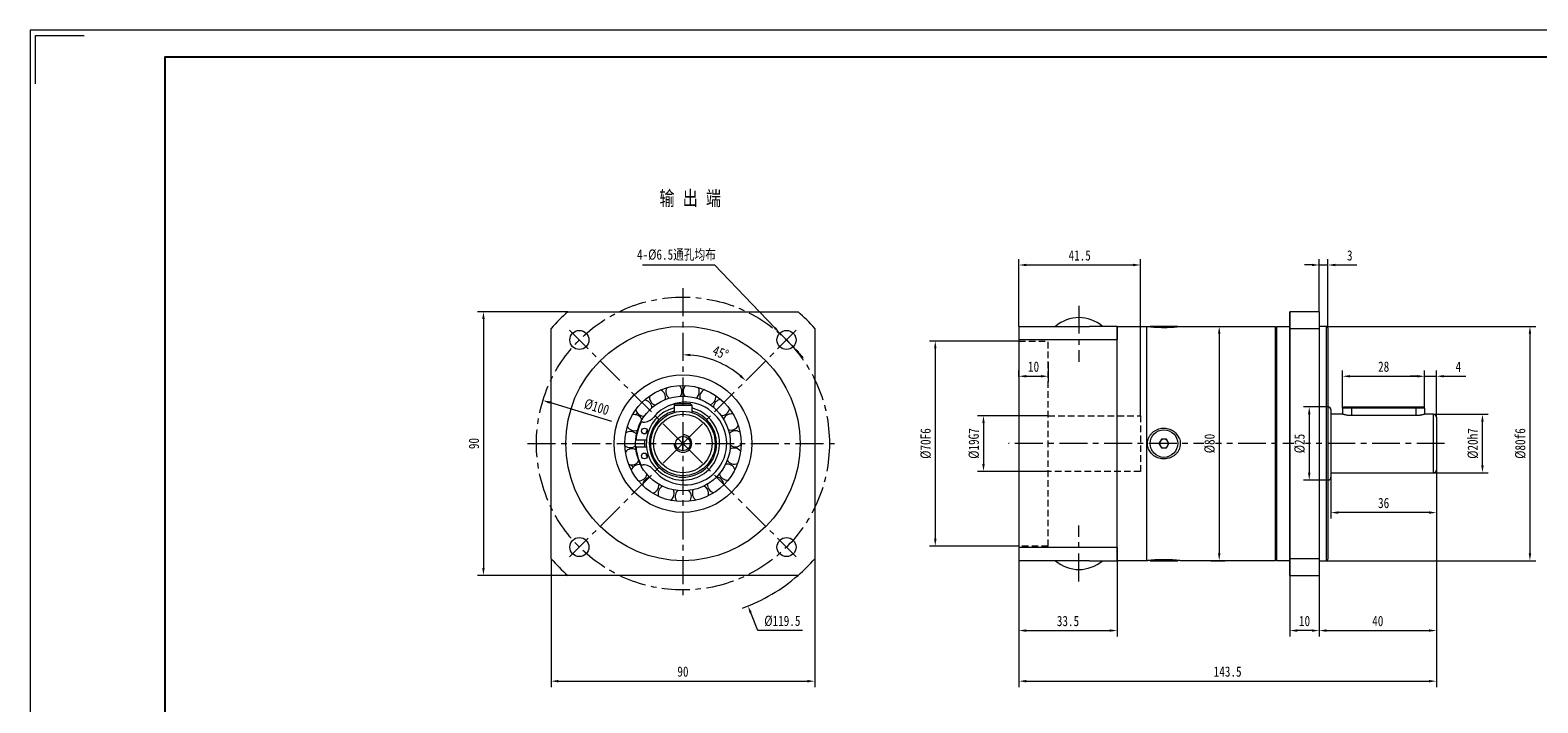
# Model space of a CAD drawing. Header units: millimetres. Extents: x -130 to 642, y -123 to 423.
# Tile 2 of 3: x -130 to 385, y 193 to 423. Entities that reach past the tile are written whole.
import ezdxf

# ---------------------------------------------------------------- set-up
doc = ezdxf.new("R2010")
doc.units = ezdxf.units.MM
doc.header["$LTSCALE"] = 1.5
doc.linetypes.add('CENTER', pattern=[10.16, 6.35, -1.27, 1.27, -1.27])
doc.linetypes.add('DASHED', pattern=[0.75, 0.5, -0.25])
doc.layers.get('0').update_dxf_attribs({"lineweight": 18})
for name, color, linetype, lineweight in [('1轮廓实线层', 7, 'Continuous', 18), ('3中心线层', 1, 'CENTER', 18), ('4虚线层', 6, 'DASHED', 18), ('7标注层', 4, 'Continuous', 18), ('图框_外框线', 7, 'Continuous', 18)]:
    doc.layers.add(name, color=color, linetype=linetype, lineweight=lineweight)
doc.styles.add('PC_TEXTSTYLE', font='txt', dxfattribs={"width": 0.8})
doc.styles.add('TH_GBDIM', font='txt', dxfattribs={"width": 0.8})
doc.dimstyles.new('TH_GBDIM', dxfattribs={"dimtxt": 3.5, "dimasz": 2.5, "dimexe": 2, "dimexo": 0, "dimgap": 1.5, "dimtad": 1, "dimdec": 1, "dimdsep": 46, "dimtxsty": 'TH_GBDIM', "dimcen": 2.5, "dimdle": 5, "dimclrd": 4, "dimclre": 4, "dimclrt": 3, "dimadec": 0, "dimazin": 2, "dimtfac": 0.714286, "dimtdec": 1, "dimtmove": 0, "dimatfit": 3, "dimfxl": 1, "dimtolj": 1, "dimarcsym": 0})

# ---------------------------------------------------------------- blocks, each defined once
blk = doc.blocks.new('*X3')
at = {"layer": '7标注层', "transparency": 16777216}
for points in [[(195.2, 288.82), (196.03, 288.82), (195.61, 291.32)], [(195.2, 274.82), (196.03, 274.82), (195.61, 272.32)]]:
    blk.add_hatch(color=4, dxfattribs=at).paths.add_polyline_path(points, flags=0)
at = {"layer": '7标注层', "color": 4, "transparency": 16777216}
for p, q in [((217.7, 291.32), (193.61, 291.32)), ((195.61, 288.82), (195.61, 274.82)), ((217.7, 272.32), (193.61, 272.32))]:
    blk.add_line(p, q, dxfattribs=at)
at = {"layer": '7标注层', "color": 3, "transparency": 16777216, "insert": (192.36, 281.82), "char_height": 3.5, "width": 19.2889, "attachment_point": 5, "rotation": 90, "style": 'TH_GBDIM'}
blk.add_mtext('%%C19G7', dxfattribs=at)
blk = doc.blocks.new('*X4')
at = {"layer": '7标注层', "transparency": 16777216}
for points in [[(178.75, 314.32), (179.58, 314.32), (179.16, 316.82)], [(178.75, 249.32), (179.58, 249.32), (179.16, 246.82)]]:
    blk.add_hatch(color=4, dxfattribs=at).paths.add_polyline_path(points, flags=0)
at = {"layer": '7标注层', "color": 4, "transparency": 16777216}
for p, q in [((207.7, 316.82), (177.16, 316.82)), ((179.16, 314.32), (179.16, 249.32)), ((207.7, 246.82), (177.16, 246.82))]:
    blk.add_line(p, q, dxfattribs=at)
at = {"layer": '7标注层', "color": 3, "transparency": 16777216, "insert": (175.91, 281.82), "char_height": 3.5, "width": 19.32, "attachment_point": 5, "rotation": 90, "style": 'TH_GBDIM'}
blk.add_mtext('%%C70F6', dxfattribs=at)
blk = doc.blocks.new('*X5')
at = {"layer": '7标注层', "transparency": 16777216}
for points in [[(210.2, 305.2), (210.2, 304.37), (207.7, 304.79)], [(215.2, 305.2), (215.2, 304.37), (217.7, 304.79)]]:
    blk.add_hatch(color=4, dxfattribs=at).paths.add_polyline_path(points, flags=0)
at = {"layer": '7标注层', "color": 4, "transparency": 16777216}
for p, q in [((217.7, 309.63), (217.7, 302.79)), ((207.7, 304.63), (207.7, 306.79)), ((210.2, 304.79), (215.2, 304.79))]:
    blk.add_line(p, q, dxfattribs=at)
at = {"layer": '7标注层', "color": 3, "transparency": 16777216, "insert": (212.7, 308.04), "char_height": 3.5, "width": 6.6578, "attachment_point": 5, "style": 'TH_GBDIM'}
blk.add_mtext('10', dxfattribs=at)
blk = doc.blocks.new('*X6')
at = {"layer": '7标注层', "transparency": 16777216}
for points in [[(210.2, 343.19), (210.2, 342.36), (207.7, 342.77)], [(246.7, 343.19), (246.7, 342.36), (249.2, 342.77)]]:
    blk.add_hatch(color=4, dxfattribs=at).paths.add_polyline_path(points, flags=0)
at = {"layer": '7标注层', "color": 4, "transparency": 16777216}
for p, q in [((207.7, 321.82), (207.7, 344.77)), ((210.2, 342.77), (246.7, 342.77)), ((249.2, 291.32), (249.2, 344.77))]:
    blk.add_line(p, q, dxfattribs=at)
at = {"layer": '7标注层', "color": 3, "transparency": 16777216, "insert": (228.45, 346.02), "char_height": 3.5, "width": 15.1511, "attachment_point": 5, "style": 'TH_GBDIM'}
blk.add_mtext('41.5', dxfattribs=at)
blk = doc.blocks.new('*X7')
at = {"layer": '7标注层', "transparency": 16777216}
for points in [[(210.2, 201.11), (210.2, 200.27), (207.7, 200.69)], [(347.7, 201.11), (347.7, 200.27), (350.2, 200.69)]]:
    blk.add_hatch(color=4, dxfattribs=at).paths.add_polyline_path(points, flags=0)
at = {"layer": '7标注层', "color": 4, "transparency": 16777216}
for p, q in [((350.2, 244.7), (350.2, 198.69)), ((207.7, 241.82), (207.7, 198.69)), ((210.2, 200.69), (347.7, 200.69))]:
    blk.add_line(p, q, dxfattribs=at)
at = {"layer": '7标注层', "color": 3, "transparency": 16777216, "insert": (278.95, 203.94), "char_height": 3.5, "width": 18.5111, "attachment_point": 5, "style": 'TH_GBDIM'}
blk.add_mtext('143.5', dxfattribs=at)
blk = doc.blocks.new('*X13')
at = {"layer": '7标注层', "transparency": 16777216}
for points in [[(50.52, 201.11), (50.52, 200.27), (48.02, 200.69)], [(135.52, 201.11), (135.52, 200.27), (138.02, 200.69)]]:
    blk.add_hatch(color=4, dxfattribs=at).paths.add_polyline_path(points, flags=0)
at = {"layer": '7标注层', "color": 4, "transparency": 16777216}
for p, q in [((48.02, 242.51), (48.02, 198.69)), ((138.02, 242.51), (138.02, 198.69)), ((50.52, 200.69), (135.52, 200.69))]:
    blk.add_line(p, q, dxfattribs=at)
at = {"layer": '7标注层', "color": 3, "transparency": 16777216, "insert": (93.02, 203.94), "char_height": 3.5, "width": 7.2178, "attachment_point": 5, "style": 'TH_GBDIM'}
blk.add_mtext('90', dxfattribs=at)
blk = doc.blocks.new('*X14')
at = {"layer": '7标注层', "transparency": 16777216}
for points in [[(24.52, 324.32), (25.35, 324.32), (24.93, 326.82)], [(24.52, 239.32), (25.35, 239.32), (24.93, 236.82)]]:
    blk.add_hatch(color=4, dxfattribs=at).paths.add_polyline_path(points, flags=0)
at = {"layer": '7标注层', "color": 4, "transparency": 16777216}
for p, q in [((53.71, 326.82), (22.93, 326.82)), ((24.93, 324.32), (24.93, 239.32)), ((53.71, 236.82), (22.93, 236.82))]:
    blk.add_line(p, q, dxfattribs=at)
at = {"layer": '7标注层', "color": 3, "transparency": 16777216, "insert": (21.68, 281.82), "char_height": 3.5, "width": 7.2178, "attachment_point": 5, "rotation": 90, "style": 'TH_GBDIM'}
blk.add_mtext('90', dxfattribs=at)
blk = doc.blocks.new('*X15')
at = {"layer": '7标注层', "transparency": 16777216}
blk.add_hatch(color=4, dxfattribs=at).paths.add_polyline_path([(47.75, 296.2), (47.5, 295.4), (45.24, 296.54)], flags=0)
at = {"layer": '7标注层', "color": 4, "transparency": 16777216}
blk.add_line((68.7, 289.31), (47.63, 295.8), dxfattribs=at)
at = {"layer": '7标注层', "color": 3, "transparency": 16777216, "insert": (63.57, 294.29), "char_height": 3.5, "width": 16.7141, "attachment_point": 5, "rotation": 342.881, "style": 'TH_GBDIM'}
blk.add_mtext('%%C100', dxfattribs=at)
blk = doc.blocks.new('*X16')
at = {"layer": '7标注层', "transparency": 16777216}
for points in [[(124.7, 321.61), (124.1, 321.04), (126.13, 319.52)], [(132.66, 313.31), (132.06, 312.73), (130.63, 314.83)]]:
    blk.add_hatch(color=4, dxfattribs=at).paths.add_polyline_path(points, flags=0)
at = {"layer": '7标注层', "color": 4, "transparency": 16777216}
for p, q in [((79.26, 342.77), (103.84, 342.77)), ((103.84, 342.77), (124.4, 321.32)), ((130.63, 314.83), (126.13, 319.52)), ((132.36, 313.02), (134.09, 311.22))]:
    blk.add_line(p, q, dxfattribs=at)
at = {"layer": '7标注层', "color": 3, "transparency": 16777216, "insert": (90.8, 346.14), "char_height": 3.5, "width": 55.0667, "attachment_point": 5, "style": 'TH_GBDIM'}
blk.add_mtext('4-%%C6.5通孔均布', dxfattribs=at)
blk = doc.blocks.new('*X17')
at = {"transparency": 16777216}
for points in [[(95.5, 311.62), (95.54, 312.45), (93.02, 312.14)], [(112.9, 305.26), (112.34, 304.64), (114.46, 303.26)]]:
    blk.add_hatch(color=4, dxfattribs=at).paths.add_polyline_path(points, flags=0)
at = {"color": 4, "transparency": 16777216}
blk.add_arc((93.02, 281.82), 30.32, 49.7259, 85.2741, dxfattribs=at)
at = {"color": 3, "transparency": 16777216, "insert": (105.87, 312.83), "char_height": 3.5, "width": 12.5704, "attachment_point": 5, "rotation": 337.5, "style": 'TH_GBDIM'}
blk.add_mtext('45%%D', dxfattribs=at)
blk = doc.blocks.new('*X19')
at = {"layer": '7标注层', "transparency": 16777216}
for points in [[(210.2, 218.38), (210.2, 217.55), (207.7, 217.96)], [(238.7, 218.38), (238.7, 217.55), (241.2, 217.96)]]:
    blk.add_hatch(color=4, dxfattribs=at).paths.add_polyline_path(points, flags=0)
at = {"layer": '7标注层', "color": 4, "transparency": 16777216}
for p, q in [((207.7, 241.82), (207.7, 215.96)), ((241.2, 241.82), (241.2, 215.96)), ((210.2, 217.96), (238.7, 217.96))]:
    blk.add_line(p, q, dxfattribs=at)
at = {"layer": '7标注层', "color": 3, "transparency": 16777216, "insert": (224.45, 221.21), "char_height": 3.5, "width": 14.9644, "attachment_point": 5, "style": 'TH_GBDIM'}
blk.add_mtext('33.5', dxfattribs=at)
blk = doc.blocks.new('*X21')
at = {"layer": '7标注层', "transparency": 16777216}
for points in [[(365.51, 289.32), (366.34, 289.32), (365.92, 291.82)], [(365.51, 274.32), (366.34, 274.32), (365.92, 271.82)]]:
    blk.add_hatch(color=4, dxfattribs=at).paths.add_polyline_path(points, flags=0)
at = {"layer": '7标注层', "color": 4, "transparency": 16777216}
for p, q in [((349.2, 291.82), (367.92, 291.82)), ((365.92, 274.32), (365.92, 289.32)), ((349.2, 271.82), (367.92, 271.82))]:
    blk.add_line(p, q, dxfattribs=at)
at = {"layer": '7标注层', "color": 3, "transparency": 16777216, "insert": (362.67, 281.82), "char_height": 3.5, "width": 19.2889, "attachment_point": 5, "rotation": 90, "style": 'TH_GBDIM'}
blk.add_mtext('%%C20h7', dxfattribs=at)
blk = doc.blocks.new('*X22')
at = {"layer": '7标注层', "transparency": 16777216}
for points in [[(343.7, 305.2), (343.7, 304.37), (346.2, 304.79)], [(352.7, 305.2), (352.7, 304.37), (350.2, 304.79)]]:
    blk.add_hatch(color=4, dxfattribs=at).paths.add_polyline_path(points, flags=0)
at = {"layer": '7标注层', "color": 4, "transparency": 16777216}
for p, q in [((343.7, 304.79), (341.2, 304.79)), ((346.2, 293.92), (346.2, 306.79)), ((346.2, 304.79), (350.2, 304.79)), ((350.2, 290.82), (350.2, 306.79)), ((352.7, 304.79), (360.2, 304.79))]:
    blk.add_line(p, q, dxfattribs=at)
at = {"layer": '7标注层', "color": 3, "transparency": 16777216, "insert": (357.7, 308.04), "char_height": 3.5, "width": 3.4222, "attachment_point": 5, "style": 'TH_GBDIM'}
blk.add_mtext('4', dxfattribs=at)
blk = doc.blocks.new('*X23')
at = {"layer": '7标注层', "transparency": 16777216}
for points in [[(320.7, 305.2), (320.7, 304.37), (318.2, 304.79)], [(343.7, 305.2), (343.7, 304.37), (346.2, 304.79)]]:
    blk.add_hatch(color=4, dxfattribs=at).paths.add_polyline_path(points, flags=0)
at = {"layer": '7标注层', "color": 4, "transparency": 16777216}
for p, q in [((318.2, 293.92), (318.2, 306.79)), ((320.7, 304.79), (343.7, 304.79)), ((346.2, 293.92), (346.2, 306.79))]:
    blk.add_line(p, q, dxfattribs=at)
at = {"layer": '7标注层', "color": 3, "transparency": 16777216, "insert": (332.2, 308.04), "char_height": 3.5, "width": 7.0933, "attachment_point": 5, "style": 'TH_GBDIM'}
blk.add_mtext('28', dxfattribs=at)
blk = doc.blocks.new('*X24')
at = {"layer": '7标注层', "transparency": 16777216}
for points in [[(316.7, 258.66), (316.7, 257.83), (314.2, 258.25)], [(347.7, 258.66), (347.7, 257.83), (350.2, 258.25)]]:
    blk.add_hatch(color=4, dxfattribs=at).paths.add_polyline_path(points, flags=0)
at = {"layer": '7标注层', "color": 4, "transparency": 16777216}
for p, q in [((350.2, 272.82), (350.2, 256.25)), ((314.2, 270.32), (314.2, 256.25)), ((347.7, 258.25), (316.7, 258.25))]:
    blk.add_line(p, q, dxfattribs=at)
at = {"layer": '7标注层', "color": 3, "transparency": 16777216, "insert": (332.2, 261.5), "char_height": 3.5, "width": 7.0622, "attachment_point": 5, "style": 'TH_GBDIM'}
blk.add_mtext('36', dxfattribs=at)
blk = doc.blocks.new('*X25')
at = {"layer": '7标注层', "transparency": 16777216}
for points in [[(381.72, 319.32), (382.55, 319.32), (382.14, 321.82)], [(381.72, 244.32), (382.55, 244.32), (382.14, 241.82)]]:
    blk.add_hatch(color=4, dxfattribs=at).paths.add_polyline_path(points, flags=0)
at = {"layer": '7标注层', "color": 4, "transparency": 16777216}
for p, q in [((312.7, 321.82), (384.14, 321.82)), ((382.14, 319.32), (382.14, 244.32)), ((312.7, 241.82), (384.14, 241.82))]:
    blk.add_line(p, q, dxfattribs=at)
at = {"layer": '7标注层', "color": 3, "transparency": 16777216, "insert": (378.89, 281.82), "char_height": 3.5, "width": 19.32, "attachment_point": 5, "rotation": 90, "style": 'TH_GBDIM'}
blk.add_mtext('%%C80f6', dxfattribs=at)
blk = doc.blocks.new('*X26')
at = {"layer": '7标注层', "transparency": 16777216}
for points in [[(307.7, 343.19), (307.7, 342.36), (310.2, 342.77)], [(315.7, 343.19), (315.7, 342.36), (313.2, 342.77)]]:
    blk.add_hatch(color=4, dxfattribs=at).paths.add_polyline_path(points, flags=0)
at = {"layer": '7标注层', "color": 4, "transparency": 16777216}
for p, q in [((307.7, 342.77), (305.2, 342.77)), ((310.2, 326.82), (310.2, 344.77)), ((310.2, 342.77), (313.2, 342.77)), ((313.2, 321.32), (313.2, 344.77)), ((315.7, 342.77), (323.07, 342.77))]:
    blk.add_line(p, q, dxfattribs=at)
at = {"layer": '7标注层', "color": 3, "transparency": 16777216, "insert": (320.63, 346.02), "char_height": 3.5, "width": 3.0178, "attachment_point": 5, "style": 'TH_GBDIM'}
blk.add_mtext('3', dxfattribs=at)
blk = doc.blocks.new('*X27')
at = {"layer": '7标注层', "transparency": 16777216}
for points in [[(312.7, 218.38), (312.7, 217.55), (310.2, 217.96)], [(347.7, 218.38), (347.7, 217.55), (350.2, 217.96)]]:
    blk.add_hatch(color=4, dxfattribs=at).paths.add_polyline_path(points, flags=0)
at = {"layer": '7标注层', "color": 4, "transparency": 16777216}
for p, q in [((350.2, 266.34), (350.2, 215.96)), ((310.2, 236.82), (310.2, 215.96)), ((312.7, 217.96), (347.7, 217.96))]:
    blk.add_line(p, q, dxfattribs=at)
at = {"layer": '7标注层', "color": 3, "transparency": 16777216, "insert": (330.2, 221.21), "char_height": 3.5, "width": 7.28, "attachment_point": 5, "style": 'TH_GBDIM'}
blk.add_mtext('40', dxfattribs=at)
blk = doc.blocks.new('*X28')
at = {"layer": '7标注层', "transparency": 16777216}
for points in [[(302.7, 218.38), (302.7, 217.55), (300.2, 217.96)], [(307.7, 218.38), (307.7, 217.55), (310.2, 217.96)]]:
    blk.add_hatch(color=4, dxfattribs=at).paths.add_polyline_path(points, flags=0)
at = {"layer": '7标注层', "color": 4, "transparency": 16777216}
for p, q in [((300.2, 236.82), (300.2, 215.96)), ((310.2, 236.82), (310.2, 215.96)), ((307.7, 217.96), (302.7, 217.96))]:
    blk.add_line(p, q, dxfattribs=at)
at = {"layer": '7标注层', "color": 3, "transparency": 16777216, "insert": (305.2, 221.21), "char_height": 3.5, "width": 6.6578, "attachment_point": 5, "style": 'TH_GBDIM'}
blk.add_mtext('10', dxfattribs=at)
blk = doc.blocks.new('*X31')
at = {"layer": '7标注层', "transparency": 16777216}
blk.add_hatch(color=4, dxfattribs=at).paths.add_polyline_path([(116.55, 224.19), (115.78, 223.88), (115.24, 226.35)], flags=0)
at = {"layer": '7标注层', "color": 4, "transparency": 16777216}
for p, q in [((93.02, 279.32), (93.02, 284.32)), ((90.52, 281.82), (95.52, 281.82)), ((118.6, 217.96), (116.17, 224.03)), ((133.83, 217.96), (118.6, 217.96))]:
    blk.add_line(p, q, dxfattribs=at)
blk.add_arc((93.02, 281.82), 59.75, 289.9097, 311.1371, dxfattribs=at)
at = {"layer": '7标注层', "color": 3, "transparency": 16777216, "insert": (126.96, 221.21), "char_height": 3.5, "width": 23.24, "attachment_point": 5, "style": 'TH_GBDIM'}
blk.add_mtext('%%C119.5', dxfattribs=at)
blk = doc.blocks.new('*X32')
at = {"layer": '7标注层', "transparency": 16777216}
for points in [[(306.39, 291.82), (307.22, 291.82), (306.8, 294.32)], [(306.39, 271.82), (307.22, 271.82), (306.8, 269.32)]]:
    blk.add_hatch(color=4, dxfattribs=at).paths.add_polyline_path(points, flags=0)
at = {"layer": '7标注层', "color": 4, "transparency": 16777216}
for p, q in [((313.2, 294.32), (304.8, 294.32)), ((306.8, 291.82), (306.8, 271.82)), ((313.2, 269.32), (304.8, 269.32))]:
    blk.add_line(p, q, dxfattribs=at)
at = {"layer": '7标注层', "color": 3, "transparency": 16777216, "insert": (303.55, 281.82), "char_height": 3.5, "width": 11.2933, "attachment_point": 5, "rotation": 90, "style": 'TH_GBDIM'}
blk.add_mtext('%%C25', dxfattribs=at)
blk = doc.blocks.new('*X33')
at = {"layer": '7标注层', "transparency": 16777216}
for points in [[(275.66, 319.32), (276.49, 319.32), (276.08, 321.82)], [(275.66, 244.32), (276.49, 244.32), (276.08, 241.82)]]:
    blk.add_hatch(color=4, dxfattribs=at).paths.add_polyline_path(points, flags=0)
at = {"layer": '7标注层', "color": 4, "transparency": 16777216}
for p, q in [((273.17, 321.82), (278.08, 321.82)), ((276.08, 319.32), (276.08, 244.32)), ((273.17, 241.82), (278.08, 241.82))]:
    blk.add_line(p, q, dxfattribs=at)
at = {"layer": '7标注层', "color": 3, "transparency": 16777216, "insert": (272.83, 281.82), "char_height": 3.5, "width": 11.3867, "attachment_point": 5, "rotation": 90, "style": 'TH_GBDIM'}
blk.add_mtext('%%C80', dxfattribs=at)

msp = doc.modelspace()

# ---------------------------------------------------------------- linework, layer by layer
at = {"color": 7, "linetype": 'Continuous', "lineweight": 15}
for p, q in [((53.714977, 326.818107), (132.329542, 326.818107)), ((300.198693, 321.12539), (300.198693, 326.818107)), ((300.198693, 326.818107), (300.198693, 321.12539)), ((310.198693, 326.818107), (300.198693, 326.818107)), ((310.198693, 326.818107), (310.198693, 321.12539)), ((48.022261, 242.510824), (48.022261, 321.12539)), ((138.02226, 321.12539), (138.02226, 242.510824)), ((207.698693, 321.818107), (231.745892, 321.818107)), ((207.698693, 321.818107), (207.698693, 317.346265)), ((241.19869, 321.818108), (241.19869, 317.346266)), ((241.198693, 281.818107), (241.198693, 321.818107)), ((251.198693, 321.818107), (251.198693, 241.818107)), ((251.198693, 321.818107), (251.198693, 281.818107)), ((252.483693, 321.818107), (252.483693, 321.718318)), ((261.913693, 321.818107), (252.483693, 321.818107)), ((261.913693, 321.818107), (261.913693, 321.717816)), ((295.198693, 321.818107), (295.198693, 281.818107)), ((295.698693, 241.818107), (295.698693, 321.818107)), ((300.198693, 242.510824), (300.198693, 321.12539)), ((300.198693, 321.12539), (310.198693, 321.12539)), ((300.198693, 321.12539), (300.198693, 242.510824)), ((310.198693, 321.12539), (310.198693, 242.510824)), ((312.698693, 241.818107), (312.698693, 321.818107)), ((313.198693, 321.318107), (313.198693, 242.318107)), ((207.698693, 317.346265), (241.19869, 317.346266)), ((207.698693, 317.346265), (207.698693, 246.289949)), ((241.19869, 281.818107), (241.19869, 317.346266)), ((90.022259, 294.918107), (90.422259, 295.318107)), ((90.022259, 294.918107), (96.022259, 294.918107)), ((90.022259, 294.918107), (90.022259, 292.401112)), ((95.622259, 295.318107), (90.422259, 295.318107)), ((96.022259, 294.918107), (95.622259, 295.318107)), ((96.022259, 294.918107), (96.022259, 292.401112)), ((318.198693, 293.918107), (318.198693, 291.818107)), ((321.198693, 293.918107), (318.198693, 293.918107)), ((318.598693, 294.318107), (321.198693, 294.318107)), ((321.198693, 294.318107), (343.198693, 294.318107)), ((321.198693, 293.918107), (321.198693, 294.318107)), ((343.198693, 293.918107), (321.198693, 293.918107)), ((321.198693, 293.918107), (321.198693, 291.357499)), ((343.198693, 294.318107), (345.798693, 294.318107)), ((343.198693, 294.318107), (343.198693, 293.918107)), ((346.198693, 293.918107), (343.198693, 293.918107)), ((343.198693, 293.918107), (343.198693, 291.357499)), ((346.198693, 293.918107), (346.198693, 291.818107)), ((79.439135, 289.078456), (78.708569, 289.079013)), ((314.198693, 293.318107), (314.198693, 281.818107)), ((343.198693, 291.357499), (321.198693, 291.357499)), ((349.198693, 281.818107), (349.198693, 291.818107)), ((350.198693, 290.818107), (350.198693, 281.818107)), ((77.021966, 283.080296), (80.585871, 283.077581)), ((256.332668, 283.318107), (255.466642, 281.818107)), ((258.064719, 283.318107), (256.332668, 283.318107)), ((258.930744, 281.818107), (258.064719, 283.318107)), ((80.583968, 280.577582), (77.020061, 280.580297)), ((80.359785, 278.460765), (80.628449, 277.575059)), ((241.19869, 246.289948), (241.19869, 281.818107)), ((241.198693, 241.818107), (241.198693, 281.818107)), ((251.198693, 281.818107), (251.198693, 241.818107)), ((255.466642, 281.818107), (256.332668, 280.318107)), ((256.332668, 280.318107), (258.064719, 280.318107)), ((258.064719, 280.318107), (258.930744, 281.818107)), ((295.198693, 281.818107), (295.198693, 241.818107)), ((314.198693, 281.818107), (314.198693, 270.318107)), ((349.198693, 271.818107), (349.198693, 281.818107)), ((350.198693, 281.818107), (350.198693, 272.818107)), ((78.697523, 274.579017), (79.428088, 274.57846)), ((80.628449, 277.575059), (80.787195, 277.136954)), ((207.698693, 246.289949), (207.698693, 241.818107)), ((241.19869, 246.289948), (207.698693, 246.289948)), ((241.19869, 246.289948), (241.19869, 241.818106)), ((252.483693, 241.9183), (252.483693, 241.818107)), ((261.913693, 241.918001), (261.913693, 241.818107)), ((300.198693, 236.818107), (300.198693, 242.510824)), ((300.198693, 242.510824), (300.198693, 236.818107)), ((310.198693, 242.510824), (300.198693, 242.510824)), ((310.198693, 242.510824), (310.198693, 236.818107)), ((132.329542, 236.818107), (53.714977, 236.818107)), ((231.745892, 241.818107), (207.698693, 241.818107)), ((252.483693, 241.818107), (254.841193, 241.818107)), ((254.841193, 241.818107), (261.913693, 241.818107)), ((300.198693, 236.818107), (310.198693, 236.818107))]:
    msp.add_line(p, q, dxfattribs=at)
for points in [[(104.181976, 298.213894), (104.205878, 298.063212), (104.228866, 297.727011)], [(76.872151, 291.656825), (77.268256, 292.088097), (77.439967, 292.342341)], [(80.794341, 286.517896), (80.46244, 285.541138), (80.364915, 285.194737)], [(84.790975, 267.903831), (84.798718, 267.840808), (84.815487, 267.556118)]]:
    msp.add_lwpolyline(points, dxfattribs=at)
for centre, radius in [((93.022259, 281.818107), 40), ((57.66692, 317.173446), 3.25), ((128.377598, 317.173446), 3.25), ((93.022259, 281.818107), 23.5), ((93.022259, 281.818107), 19.833333), ((93.022259, 281.818107), 16.166667), ((93.022259, 281.818107), 11), ((93.022259, 281.818107), 10), ((79.896239, 286.078107), 1), ((257.198693, 281.818107), 4.715), ((79.889764, 277.57811), 1), ((57.66692, 246.462768), 3.25), ((128.377598, 246.462768), 3.25)]:
    msp.add_circle(centre, radius, dxfattribs=at)
msp.add_circle((93.022259, 281.818107), 2.5)
for centre, radius, start, end in [((93.022259, 281.818107), 59.75, 131.13705622, 138.86294378), ((93.022259, 281.818107), 59.75, 41.13705622, 48.86294378), ((228.198693, 312.65144), 12.166667, 48.88790956, 131.11209044), ((84.345241, 297.588629), 2.75, 0.3987515, 67.44538022), ((89.936066, 299.551562), 2.75, 151.24685963, 235.03457295), ((89.936066, 299.551562), 2.75, 0.3987515, 48.4980118), ((89.936066, 299.551562), 2.75, 324.71029848, 0.3987515), ((95.861328, 299.592799), 2.75, 132.2994912, 216.08720453), ((95.861328, 299.592799), 2.75, 305.76293006, 0.3987515), ((95.861328, 299.592799), 2.75, 0.3987515, 29.55064338), ((101.478933, 297.707873), 2.75, 113.35212278, 197.13983611), ((79.694706, 293.916715), 2.75, 189.14159647, 272.92930979), ((79.694706, 293.916715), 2.75, 2.60503532, 86.39274864), ((93.022259, 281.818107), 12.5, 103.88654039, 18.5), ((84.345241, 297.588629), 2.75, 170.19422805, 253.98194137), ((93.852259, 281.817475), 14.1, 219.13351979, 121.03396075), ((93.852259, 281.817475), 14.1, 111.70150337, 140.77918556), ((84.345241, 297.588629), 2.75, 343.6576669, 0.3987515), ((93.022259, 281.818107), 12.5, 18.5, 76.11345942), ((101.478933, 297.707873), 2.75, 286.81556164, 0.3987515), ((106.180125, 294.101044), 2.75, 94.40475436, 178.19246768), ((106.180125, 294.101044), 2.75, 267.86819321, 351.65590654), ((313.198693, 293.318107), 1, 0, 90), ((76.488418, 288.93373), 2.75, 21.55240374, 105.34011706), ((93.022259, 281.818107), 16.05, 153.10268579, 175.48954115), ((79.442563, 293.578455), 4.5, 269.95635267, 320.77918556), ((93.022259, 281.818107), 11.5, 105.12166531, 360), ((93.022259, 281.818107), 11.5, 0, 74.87833469), ((109.455459, 289.163169), 2.75, 75.45738594, 159.24509926), ((349.198693, 290.818107), 1, 0, 90), ((75.073828, 283.179657), 2.75, 40.49977216, 124.28748548), ((76.488418, 288.93373), 2.75, 208.08896489, 291.87667821), ((93.022259, 281.818107), 13.1, 174.4808676, 185.43183774), ((109.455459, 289.163169), 2.75, 248.92082479, 332.70853812), ((110.950001, 283.429342), 2.75, 56.51001752, 140.29773084), ((257.198693, 281.818107), 1.5, 90, 150), ((257.198693, 281.818107), 1.5, 30, 90), ((75.073828, 283.179657), 2.75, 227.03633331, 310.82404663), ((75.604229, 277.278038), 2.75, 59.44714058, 143.2348539), ((93.022259, 281.818107), 16.05, 184.42316419, 206.81001956), ((110.501793, 277.520912), 2.75, 37.5626491, 121.35036242), ((110.950001, 283.429342), 2.75, 229.97345637, 313.76116969), ((257.198693, 281.818107), 1.5, 150, 210), ((257.198693, 281.818107), 1.5, 210, 270), ((257.198693, 281.818107), 1.5, 270, 330), ((257.198693, 281.818107), 1.5, 330, 30), ((75.604229, 277.278038), 2.75, 245.98370173, 329.77141505), ((73.630888, 271.857447), 3, 38.28919258, 73.17725618), ((78.022144, 271.868406), 2.75, 78.394509, 162.18222233), ((79.424661, 270.078462), 4.5, 39.13351979, 89.95635267), ((108.159407, 272.078151), 2.75, 18.61528068, 102.402994), ((110.501793, 277.520912), 2.75, 211.02608795, 294.81380127), ((349.198693, 272.818107), 1, 270, 0), ((78.022144, 271.868406), 2.75, 264.93107015, 348.71878347), ((82.065554, 267.536979), 2.75, 97.34187743, 181.12959075), ((104.176676, 267.690864), 2.75, 173.13135111, 256.91906443), ((104.176676, 267.690864), 2.75, 0.3987515, 83.45562558), ((108.159407, 272.078151), 2.75, 192.07871953, 275.86643285), ((313.198693, 270.318107), 1, 270, 360), ((82.065554, 267.536979), 2.75, 283.87843857, 0.3987515), ((87.296293, 264.753134), 2.75, 116.28924585, 200.07695917), ((87.296293, 264.753134), 2.75, 302.82580699, 0.3987515), ((87.296293, 264.753134), 2.75, 0.3987515, 26.61352032), ((93.14753, 263.818543), 2.75, 135.23661427, 219.02432759), ((93.14753, 263.818543), 2.75, 0.3987515, 45.56088874), ((93.14753, 263.818543), 2.75, 321.77317542, 0.3987515), ((98.985191, 264.834484), 2.75, 154.18398269, 237.97169601), ((98.985191, 264.834484), 2.75, 0.3987515, 64.50825716), ((98.985191, 264.834484), 2.75, 340.72054384, 0.3987515), ((93.022259, 281.818107), 59.75, 221.13705622, 228.86294378), ((93.022259, 281.818107), 59.75, 311.13705622, 318.86294378), ((228.198693, 250.984774), 12.166667, 228.88790956, 311.11209044)]:
    msp.add_arc(centre, radius, start, end, dxfattribs=at)
at = {"color": 4}
msp.add_arc((93.022259, 281.818107), 3, 180, 90, dxfattribs=at)
at = {"color": 7, "linetype": 'Continuous', "lineweight": 15}
for points, knots in [([(241.198693, 321.818107), (241.183073, 321.818107), (241.151833, 321.818107), (240.903038, 321.818107), (240.509965, 321.818107), (239.900909, 321.818107), (239.028291, 321.818107), (237.854696, 321.818107), (236.288092, 321.818107), (234.283217, 321.818107), (232.591713, 321.818107), (231.745892, 321.818107)], [0, 0, 0, 0, 0.7727242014, 1.5454660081, 2.3262219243, 3.1070199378, 4.1774946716, 5.2488652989, 6.319804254, 7.8861748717, 9.4528017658, 9.4528017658, 9.4528017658, 9.4528017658]), ([(251.616043, 321.815981), (251.61116, 321.816579), (251.592475, 321.818868), (251.707622, 321.804735), (251.950768, 321.77585), (252.333539, 321.732942), (252.832135, 321.681796), (253.448305, 321.626048), (254.173021, 321.57112), (254.994788, 321.522865), (255.895895, 321.487284), (256.853842, 321.46939), (257.833423, 321.472518), (258.810592, 321.497108), (259.736656, 321.540272), (260.595217, 321.597319), (261.333942, 321.659568), (261.946643, 321.720192), (262.397783, 321.770134), (262.681585, 321.803715), (262.805808, 321.818979), (262.787688, 321.816758), (262.783509, 321.816246)], [0, 0, 0, 0, 0.1897543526, 0.7262413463, 1.2781303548, 1.8188071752, 2.373737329, 2.942237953, 3.5253504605, 4.1299948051, 4.750654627, 5.3833191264, 6.0336472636, 6.6779175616, 7.3411403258, 7.9797205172, 8.6382583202, 9.2516795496, 9.8853490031, 10.4591525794, 11.0516544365, 11.2292521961, 11.2292521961, 11.2292521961, 11.2292521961]), ([(321.198693, 291.357499), (321.036695, 291.35991), (320.707857, 291.364805), (320.231268, 291.402985), (319.778439, 291.459397), (319.365017, 291.529601), (318.994561, 291.606925), (318.682952, 291.682419), (318.436168, 291.748811), (318.276302, 291.794875), (318.199107, 291.81798), (318.206929, 291.81564), (318.209381, 291.814906)], [0, 0, 0, 0, 0.3118178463, 0.6329543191, 0.9446980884, 1.2650117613, 1.5856908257, 1.9152821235, 2.2421198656, 2.578970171, 2.8963425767, 3.0411945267, 3.0411945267, 3.0411945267, 3.0411945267]), ([(346.196457, 291.81744), (346.197216, 291.817666), (346.204827, 291.819937), (346.186589, 291.814476), (346.146801, 291.802617), (346.063019, 291.778002), (345.944163, 291.744567), (345.80047, 291.705471), (345.621836, 291.659584), (345.410485, 291.6101), (345.234879, 291.571843), (345.043222, 291.533533), (344.835972, 291.49621), (344.616462, 291.461426), (344.387317, 291.430346), (344.148962, 291.403695), (343.900018, 291.382101), (343.656133, 291.36753), (343.42151, 291.359008), (343.273114, 291.358003), (343.198693, 291.357499)], [0, 0, 0, 0, 0.0182390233, 0.1828962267, 0.3365487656, 0.6489993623, 0.8081248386, 0.9637234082, 1.2798658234, 1.4407180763, 1.6022146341, 1.7648039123, 1.9308526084, 2.0981114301, 2.260881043, 2.4248386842, 2.5926322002, 2.7617913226, 2.9045278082, 3.0481268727, 3.0481268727, 3.0481268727, 3.0481268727]), ([(261.035681, 285.641669), (260.60545, 285.963279), (259.920449, 286.475338), (258.813324, 286.871256), (257.869277, 287.061198), (256.892995, 287.089823), (255.911169, 286.959321), (254.962828, 286.662888), (254.079856, 286.213653), (253.2952, 285.619404), (252.63981, 284.913823), (252.13317, 284.113745), (251.788593, 283.270079), (251.608686, 282.398085), (251.581447, 281.541746), (251.703102, 280.70755), (251.954889, 279.915466), (252.335741, 279.175322), (252.836655, 278.491542), (253.451667, 277.88765), (254.179373, 277.367337), (254.998953, 276.962246), (255.904057, 276.680594), (256.858482, 276.548584), (257.842689, 276.571663), (258.815057, 276.760879), (259.745825, 277.109036), (260.598819, 277.612309), (261.341433, 278.244341), (261.949023, 278.990495), (262.400444, 279.80375), (262.68791, 280.666794), (262.816177, 281.530314), (262.788465, 282.385244), (262.624603, 283.204341), (262.323971, 283.978105), (261.035681, 285.641669), (261.035681, 285.641669)], [0, 0, 0, 0, 1.6018516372, 2.5504231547, 3.4990887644, 4.4811809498, 5.4632544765, 6.455405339, 7.4473883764, 8.4223650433, 9.3970052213, 10.3242157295, 11.2510991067, 12.1158357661, 12.9804862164, 13.8058871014, 14.6314180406, 15.462269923, 16.2933395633, 17.1666800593, 18.0402265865, 18.9694967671, 19.8988935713, 20.8719664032, 21.8450592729, 22.8367766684, 23.8283816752, 24.8123121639, 25.7959544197, 26.7419680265, 27.6876191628, 28.5722641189, 29.4567332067, 30.2905138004, 31.1243675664, 31.9484909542, 34.0602702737, 34.0602702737, 34.0602702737, 34.0602702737]), ([(262.780978, 241.820279), (262.785944, 241.819671), (262.797183, 241.818294), (262.742762, 241.82496), (262.636488, 241.837811), (262.460299, 241.858675), (262.222833, 241.885424), (261.942654, 241.915813), (261.603548, 241.950274), (261.209881, 241.986515), (260.772713, 242.023804), (260.28324, 242.060209), (259.751288, 242.092795), (259.181647, 242.122511), (258.574448, 242.145422), (257.946591, 242.159218), (257.299874, 242.166562), (256.641745, 242.163232), (255.993332, 242.149295), (255.514751, 242.133865), (255.047343, 242.113917), (254.589814, 242.089697), (254.155276, 242.062353), (253.612192, 242.023167), (253.120318, 241.981105), (252.69897, 241.940594), (252.33194, 241.902973), (252.037783, 241.870233), (251.826361, 241.845578), (251.674855, 241.827478), (251.598455, 241.818076), (251.602814, 241.818612), (251.603681, 241.818719)], [0, 0, 0, 0, 0.2257659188, 0.5109270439, 0.7772391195, 1.3186283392, 1.5942367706, 1.8667059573, 2.4200463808, 2.7013783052, 2.9898328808, 3.5755597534, 3.873337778, 4.1793377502, 4.8010282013, 5.1173420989, 5.435052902, 6.0810291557, 6.4100500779, 6.7310114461, 7.0542386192, 7.3847144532, 7.7177464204, 8.0331289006, 8.6755170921, 9.0035564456, 9.3036079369, 9.9152194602, 10.227823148, 10.5079011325, 11.0784658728, 11.2202697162, 11.2202697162, 11.2202697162, 11.2202697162]), ([(231.745892, 241.818107), (232.591683, 241.818107), (234.283129, 241.818107), (236.518752, 241.818107), (238.447857, 241.818107), (239.709543, 241.818107), (240.461194, 241.818107), (240.879605, 241.818107), (241.147771, 241.818107), (241.181719, 241.818107), (241.198693, 241.818107)], [0, 0, 0, 0, 1.5666875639, 3.1331188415, 4.6870386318, 6.2482342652, 7.0452505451, 7.8422205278, 8.6475219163, 9.4528017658, 9.4528017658, 9.4528017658, 9.4528017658])]:
    msp.add_open_spline(points, degree=3, knots=knots, dxfattribs=at)
for points in [[(241.198693, 321.818107), (251.198693, 321.818107)], [(251.198693, 321.818107), (251.616043, 321.818107)], [(262.783509, 321.818107), (295.198693, 321.818107)], [(295.198693, 321.318107), (295.698693, 321.818107)], [(295.698693, 321.818107), (300.198693, 321.818107)], [(312.698693, 321.818107), (310.198693, 321.818107)], [(313.198693, 321.318107), (312.698693, 321.818107)], [(318.598693, 294.318107), (318.198693, 293.918107)], [(346.198693, 293.918107), (345.798693, 294.318107)], [(318.198693, 291.818107), (314.198693, 291.818107)], [(349.198693, 291.818107), (346.198693, 291.818107)], [(314.198693, 271.818107), (349.198693, 271.818107)], [(295.698693, 241.818107), (295.198693, 242.318107)], [(312.698693, 241.818107), (313.198693, 242.318107)], [(251.198693, 241.818107), (241.198693, 241.818107)], [(251.603681, 241.818107), (251.198693, 241.818107)], [(295.198693, 241.818107), (262.780978, 241.818107)], [(300.198693, 241.818107), (295.698693, 241.818107)], [(310.198693, 241.818107), (312.698693, 241.818107)]]:
    msp.add_open_spline(points, degree=1, dxfattribs=at)
at = {"layer": '3中心线层'}
for p, q in [((93.022259, 334.818107), (93.022259, 228.818107)), ((228.198693, 328.878305), (228.198693, 309.752506)), ((93.022259, 281.818107), (54.320336, 320.52003)), ((93.022259, 281.818107), (131.724182, 320.52003)), ((40.022259, 281.818107), (146.022259, 281.818107)), ((93.022259, 281.818107), (54.320336, 243.116184)), ((93.022259, 281.818107), (131.724182, 243.116184)), ((352.997206, 281.818107), (204.100849, 281.818107)), ((228.198693, 234.757909), (228.198693, 253.883708))]:
    msp.add_line(p, q, dxfattribs=at)
msp.add_circle((93.022259, 281.818107), 50, dxfattribs=at)
at = {"layer": '4虚线层', "lineweight": 15, "ltscale": 3}
for p, q in [((207.698693, 316.818107), (217.698691, 316.818107)), ((217.698691, 246.818109), (217.698691, 316.818107)), ((217.698691, 291.318107), (249.198692, 291.318107)), ((249.198692, 291.318107), (249.198692, 272.318107)), ((249.198692, 272.318107), (217.698691, 272.318107)), ((217.698691, 246.818109), (207.698693, 246.818109))]:
    msp.add_line(p, q, dxfattribs=at)
at = {"layer": '图框_外框线', "color": 3}
msp.add_lwpolyline([(-127.954489, 404.563748), (-127.954489, 421.108328), (-111.409909, 421.108328)], dxfattribs=at)

# ---------------------------------------------------------------- texts
at = {"color": 3, "insert": (85.003791, 368.055806), "char_height": 5, "width": 45.89841152, "attachment_point": 1, "style": 'PC_TEXTSTYLE'}
msp.add_mtext('输 出 端', dxfattribs=at)

# ---------------------------------------------------------------- dimensions: what is measured, and where the dimension line sits
dim = msp.add_angular_dim_2l(base=(104.624534, 309.828475), line1=((93.022259, 281.818107), (131.724182, 320.52003)), line2=((93.022259, 334.818107), (93.022259, 228.818107)), dimstyle='TH_GBDIM', override={"dimtad": 1, "dimtih": 0, "dimtoh": 0, "dimsah": 1, "dimtdec": 0, "dimtzin": 8})
dim.commit()
dim.dimension.update_dxf_attribs({"geometry": '*X17', "text_midpoint": (105.868255, 312.831084)})
at = {"layer": '7标注层'}
dim = msp.add_diameter_dim_2p(p1=(130.626262, 314.826956), p2=(126.128935, 319.519935), text='4-<>通孔均布', dimstyle='TH_GBDIM', override={"dimtoh": 1, "dimpost": '%%C<>', "dimsah": 1, "dimtzin": 0}, dxfattribs=at)
dim.commit()
dim.dimension.update_dxf_attribs({"geometry": '*X16', "text_midpoint": (103.843741, 342.774627), "dimtype": 163})
for base, p1, p2, picture, middle in [((249.198692, 342.774627), (207.698693, 321.818107), (249.198692, 291.318107), '*X6', (228.448693, 342.774627)), ((313.198689, 342.774627), (310.19869, 326.818107), (313.198689, 321.318107), '*X26', (320.632022, 342.774627)), ((217.698691, 304.787285), (207.698693, 304.633018), (217.698691, 309.63302), '*X5', (212.698692, 304.787285)), ((138.02226, 200.690062), (48.022261, 242.510824), (138.02226, 242.510824), '*X13', (93.022261, 200.690062)), ((241.198693, 217.963178), (207.698693, 241.818107), (241.198693, 241.818107), '*X19', (224.448693, 217.963178)), ((300.198689, 217.963178), (310.19869, 236.818107), (300.198689, 236.818107), '*X28', (305.19869, 217.963178))]:
    dim = msp.add_linear_dim(base=base, p1=p1, p2=p2, dimstyle='TH_GBDIM', override={"dimdec": 5, "dimsah": 1, "dimtzin": 0}, dxfattribs=at)
    dim.commit()
    dim.dimension.update_dxf_attribs({"geometry": picture, "text_midpoint": middle, "dimtype": 160})
for p1, p2, override, picture, middle in [((70.806337, 337.284451), (115.238182, 226.351763), {"dimtih": 1, "dimtoh": 1, "dimpost": '%%C<>', "dimsah": 1, "dimtofl": 0, "dimtzin": 0}, '*X31', (118.59806, 217.963178)), ((140.807035, 267.100254), (45.237483, 296.53596), {"dimdec": 5, "dimpost": '%%C<>', "dimsah": 1, "dimtzin": 0}, '*X15', (62.617232, 291.182945))]:
    dim = msp.add_diameter_dim_2p(p1=p1, p2=p2, dimstyle='TH_GBDIM', override=override, dxfattribs=at)
    dim.commit()
    dim.dimension.update_dxf_attribs({"geometry": picture, "text_midpoint": middle, "dimtype": 163})
dim = msp.add_linear_dim(base=(24.932527, 236.818107), p1=(53.714976, 326.818107), p2=(53.714977, 236.818107), angle=90, dimstyle='TH_GBDIM', override={"dimdec": 5, "dimsah": 1, "dimtzin": 0}, dxfattribs=at)
dim.commit()
dim.dimension.update_dxf_attribs({"geometry": '*X14', "text_midpoint": (21.682527, 281.818107)})
for base, p1, p2, text, picture, middle in [((382.136237, 241.818106), (312.698692, 321.818108), (312.698692, 241.818106), '%%C<>f6', '*X25', (382.136237, 281.818107)), ((179.163618, 246.818109), (207.698693, 316.818107), (207.698693, 246.818109), '%%C<>F6', '*X4', (179.163618, 281.818108)), ((365.922175, 291.818107), (349.198691, 271.818107), (349.198691, 291.818107), '%%C<>h7', '*X21', (365.922175, 281.818107))]:
    dim = msp.add_linear_dim(base=base, p1=p1, p2=p2, angle=90, text=text, dimstyle='TH_GBDIM', override={"dimdec": 5, "dimsah": 1, "dimtzin": 0}, dxfattribs=at)
    dim.commit()
    dim.dimension.update_dxf_attribs({"geometry": picture, "text_midpoint": middle, "dimtype": 160})
for base, p1, p2, picture, middle in [((346.198693, 304.787285), (318.198692, 293.918107), (346.198693, 293.918107), '*X23', (332.198692, 308.037285)), ((350.198693, 304.787285), (346.198693, 293.918107), (350.198693, 290.818107), '*X22', (357.698693, 308.037285)), ((314.198691, 258.246943), (350.198693, 272.818107), (314.198691, 270.318106), '*X24', (332.198692, 261.496943)), ((350.198693, 217.963178), (310.19869, 236.818107), (350.198693, 266.340592), '*X27', (330.198692, 221.213178))]:
    dim = msp.add_linear_dim(base=base, p1=p1, p2=p2, dimstyle='TH_GBDIM', override={"dimdec": 5, "dimsah": 1, "dimtzin": 0}, dxfattribs=at)
    dim.commit()
    dim.dimension.update_dxf_attribs({"geometry": picture, "text_midpoint": middle})
dim = msp.add_linear_dim(base=(195.611698, 272.318107), p1=(217.698691, 291.318107), p2=(217.698691, 272.318107), angle=90, text='%%C<>G7', dimstyle='TH_GBDIM', override={"dimdec": 5, "dimsah": 1, "dimtzin": 0}, dxfattribs=at)
dim.commit()
dim.dimension.update_dxf_attribs({"geometry": '*X3', "text_midpoint": (192.361698, 281.818107)})
dim = msp.add_linear_dim(base=(350.198693, 200.690062), p1=(207.698693, 241.818107), p2=(350.198693, 244.697877), text='143.5', dimstyle='TH_GBDIM', override={"dimdec": 5, "dimsah": 1, "dimtzin": 0}, dxfattribs=at)
dim.commit()
dim.dimension.update_dxf_attribs({"geometry": '*X7', "text_midpoint": (278.948693, 200.690062), "dimtype": 160})

# ---------------------------------------------------------------- next in the draw order: wipeouts: each hides what was drawn before it
for points in [[(274.776954, 277.884774), (270.876954, 277.884774), (270.876954, 285.75144), (274.776954, 285.75144)], [(305.501812, 277.884774), (301.601812, 277.884774), (301.601812, 285.75144), (305.501812, 285.75144)]]:
    msp.add_wipeout(points).dxf.layer = '1轮廓实线层'

# ---------------------------------------------------------------- next in the draw order: linework, layer by layer
at = {"layer": '图框_外框线', "color": 3}
msp.add_lwpolyline([(-129.792776, -123.024535), (642.287639, -123.024535), (642.287639, 422.946615), (-129.792776, 422.946615)], close=True, dxfattribs=at)
at = {"layer": '图框_外框线', "color": 3, "lineweight": 25}
msp.add_lwpolyline([(-83.835608, -113.833102), (633.096205, -113.833102), (633.096205, 413.755182), (-83.835608, 413.755182)], close=True, dxfattribs=at)

# ---------------------------------------------------------------- next in the draw order: dimensions: what is measured, and where the dimension line sits
at = {"layer": '7标注层'}
for base, p1, p2, override, picture, middle in [((276.076954, 241.818107), (273.165229, 321.818107), (273.165229, 241.818107), {"dimsah": 1, "dimtzin": 0}, '*X33', (272.826954, 281.818107)), ((306.801812, 269.318107), (313.19869, 294.318107), (313.19869, 269.318107), {"dimdec": 5, "dimsah": 1, "dimtzin": 0}, '*X32', (303.551812, 281.818107))]:
    dim = msp.add_linear_dim(base=base, p1=p1, p2=p2, angle=90, text='%%C<>', dimstyle='TH_GBDIM', override=override, dxfattribs=at)
    dim.commit()
    dim.dimension.update_dxf_attribs({"geometry": picture, "text_midpoint": middle})

doc.saveas('drawing.dxf')
